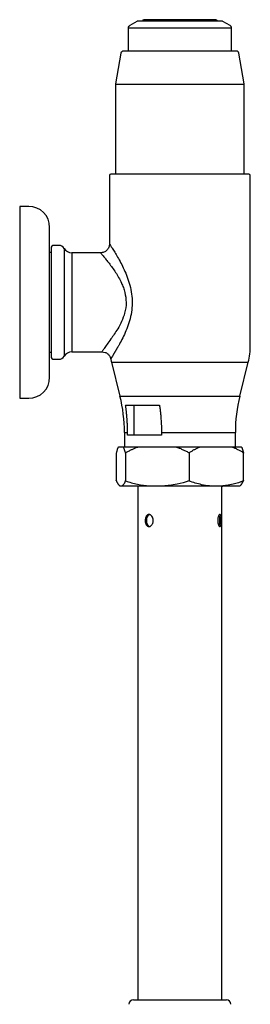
# Model space of a CAD drawing. Header units: millimetres. Extents: x 3674.951 to 3675.188, y 1914.146 to 1915.104.
# Tile 8 of 8: x 3674.951 to 3675.028, y 1914.776 to 1915.104. Entities that reach past the tile are written whole.
import ezdxf

# ---------------------------------------------------------------- set-up
doc = ezdxf.new("R2010")
doc.units = ezdxf.units.MM
doc.layers.add('SANINDUSA', color=3, linetype='Continuous')

msp = doc.modelspace()

# ---------------------------------------------------------------- linework, layer by layer
at = {"layer": 'SANINDUSA'}
for p, q in [((3674.98973, 1915.10356), (3674.98735, 1915.10219)), ((3675.02085, 1915.10219), (3675.01847, 1915.10356)), ((3674.98685, 1915.10132), (3674.98685, 1915.09363)), ((3675.02135, 1915.10132), (3674.98685, 1915.10132)), ((3675.02135, 1915.09363), (3675.02135, 1915.10132)), ((3674.98443, 1915.09301), (3674.98261, 1915.08272)), ((3675.02558, 1915.08272), (3675.02377, 1915.09301)), ((3674.9826, 1915.08254), (3674.9826, 1915.05258)), ((3675.0256, 1915.08254), (3674.9826, 1915.08254)), ((3675.0256, 1915.05258), (3675.0256, 1915.08254)), ((3674.9806, 1915.05213), (3674.9806, 1915.02938)), ((3675.0276, 1914.99546), (3675.0276, 1915.05213)), ((3674.95364, 1915.04188), (3674.95064, 1915.04188)), ((3674.95064, 1915.04188), (3674.95064, 1914.97788)), ((3674.96373, 1915.02888), (3674.9621, 1915.02888)), ((3674.96546, 1915.02788), (3674.96546, 1914.99188)), ((3674.9611, 1915.02651), (3674.96064, 1915.02651)), ((3674.9776, 1915.02638), (3674.96806, 1915.02638)), ((3674.96806, 1915.02638), (3674.96806, 1914.99338)), ((3674.96064, 1914.99326), (3674.9611, 1914.99326)), ((3674.96806, 1914.99338), (3674.9781, 1914.99338)), ((3674.9621, 1914.99088), (3674.96373, 1914.99088)), ((3674.98128, 1914.98989), (3674.9841, 1914.97859)), ((3674.98128, 1914.98989), (3675.02692, 1914.98989)), ((3675.0241, 1914.97859), (3675.02692, 1914.98989)), ((3674.9841, 1914.97859), (3675.0241, 1914.97859)), ((3674.95064, 1914.97788), (3674.95364, 1914.97788)), ((3674.9887, 1914.97563), (3674.9887, 1914.96563)), ((3674.98559, 1914.96649), (3674.98559, 1914.96163)), ((3674.98559, 1914.96649), (3674.98664, 1914.96649)), ((3674.98664, 1914.96563), (3674.98664, 1914.96649)), ((3674.99795, 1914.96649), (3674.99795, 1914.96563)), ((3674.99795, 1914.96649), (3675.02261, 1914.96649)), ((3675.02261, 1914.96163), (3675.02261, 1914.96649)), ((3674.98284, 1914.95959), (3674.98284, 1914.95044)), ((3674.98544, 1914.96163), (3674.98357, 1914.96163)), ((3674.99002, 1914.96163), (3674.98544, 1914.96163)), ((3674.98596, 1914.95959), (3674.98596, 1914.95044)), ((3675.00312, 1914.96163), (3674.99002, 1914.96163)), ((3675.01055, 1914.96163), (3675.00312, 1914.96163)), ((3675.00721, 1914.95959), (3675.00721, 1914.95044)), ((3675.02178, 1914.96163), (3675.01055, 1914.96163)), ((3675.02463, 1914.96163), (3675.02178, 1914.96163)), ((3675.0253, 1914.95044), (3675.0253, 1914.95959)), ((3674.98284, 1914.95044), (3674.98284, 1914.95044)), ((3674.98487, 1914.94863), (3674.98414, 1914.94863)), ((3674.9901, 1914.94863), (3674.9901, 1914.77731)), ((3674.99912, 1914.94863), (3674.99402, 1914.94863)), ((3675.01835, 1914.94863), (3675.01398, 1914.94863)), ((3675.0181, 1914.77731), (3675.0181, 1914.94863))]:
    msp.add_line(p, q, dxfattribs=at)
at = {"layer": 'SANINDUSA', "flags": 128}
msp.add_lwpolyline([(3674.99396, 1914.93908), (3674.99371, 1914.93902), (3674.99335, 1914.9387), (3674.99308, 1914.9382), (3674.99293, 1914.93758), (3674.99291, 1914.93691), (3674.99301, 1914.93627), (3674.99324, 1914.93573), (3674.99357, 1914.93533), (3674.99399, 1914.93514), (3674.99414, 1914.93513), (3674.99414, 1914.93513)], dxfattribs=at)
at = {"layer": 'SANINDUSA'}
for centre, radius, start, end in [((3674.98998, 1915.10313), 0.0005, 90, 120), ((3674.9921, 1915.10363), 0.0005, 90, 180), ((3675.0161, 1915.10363), 0.0005, 0, 90), ((3675.01822, 1915.10313), 0.0005, 60, 90), ((3674.98785, 1915.10132), 0.001, 120, 180), ((3675.02035, 1915.10132), 0.001, 0, 60), ((3674.98517, 1915.09288), 0.00075, 90, 170), ((3675.02303, 1915.09288), 0.00075, 10, 90), ((3674.9836, 1915.08254), 0.001, 170, 180), ((3675.0246, 1915.08254), 0.001, 0, 10), ((3674.9811, 1915.05213), 0.0005, 90, 180), ((3675.0271, 1915.05213), 0.0005, 0, 90), ((3674.95364, 1915.03488), 0.007, 0, 90), ((3674.9621, 1915.02788), 0.001, 90, 180), ((3674.96373, 1915.02688), 0.002, 30, 90), ((3674.96806, 1915.02938), 0.003, 210, 270), ((3675.0046, 1914.99546), 0.023, 346, 0), ((3674.9621, 1914.99188), 0.001, 180, 270), ((3674.96373, 1914.99288), 0.002, 270, 330), ((3674.96806, 1914.99038), 0.003, 90, 150), ((3675.0036, 1914.99546), 0.023, 191.2459, 194), ((3674.95364, 1914.98488), 0.007, 270, 0), ((3674.93559, 1914.96649), 0.05, 0, 14), ((3675.07261, 1914.96649), 0.05, 166, 180), ((3674.99913, 1914.94866), 0.000027, 192.3939, 253.5169), ((3675.01398, 1914.94868), 0.0000503, 273.5903, 323.2659), ((3674.9886, 1914.77581), 0.0015, 90, 180), ((3675.0196, 1914.77581), 0.0015, 0, 90)]:
    msp.add_arc(centre, radius, start, end, dxfattribs=at)
for points, knots in [([(3675.01815, 1915.10363), (3675.01817, 1915.10363), (3675.01825, 1915.10363), (3675.01781, 1915.10363), (3675.01688, 1915.10363), (3675.0155, 1915.10363), (3675.01374, 1915.10363), (3675.01156, 1915.10363), (3675.009, 1915.10363), (3675.00619, 1915.10363), (3675.00328, 1915.10363), (3675.00047, 1915.10363), (3674.9979, 1915.10363), (3674.99564, 1915.10363), (3674.99367, 1915.10363), (3674.99201, 1915.10363), (3674.99077, 1915.10363), (3674.99006, 1915.10363), (3674.99005, 1915.10363), (3674.99004, 1915.10363)], [0, 0, 0, 0, 0.018776, 0.083091, 0.144838, 0.203096, 0.261354, 0.323102, 0.387417, 0.453097, 0.518776, 0.583091, 0.644838, 0.703096, 0.761354, 0.823102, 0.887417, 0.953096, 1, 1, 1, 1]), ([(3675.01605, 1915.10413), (3675.01606, 1915.10413), (3675.01613, 1915.10413), (3675.01575, 1915.10413), (3675.01497, 1915.10413), (3675.01379, 1915.10413), (3675.01229, 1915.10413), (3675.01044, 1915.10413), (3675.00827, 1915.10413), (3675.00587, 1915.10413), (3675.0034, 1915.10413), (3675.00101, 1915.10413), (3674.99883, 1915.10413), (3674.99691, 1915.10413), (3674.99524, 1915.10413), (3674.99382, 1915.10413), (3674.99277, 1915.10413), (3674.99217, 1915.10413), (3674.99216, 1915.10413), (3674.99215, 1915.10413)], [0, 0, 0, 0, 0.018776, 0.083091, 0.144838, 0.203096, 0.261354, 0.323102, 0.387417, 0.453096, 0.518776, 0.58309, 0.644838, 0.703096, 0.761354, 0.823102, 0.887417, 0.953096, 1, 1, 1, 1]), ([(3675.02295, 1915.09363), (3675.02297, 1915.09363), (3675.02308, 1915.09363), (3675.02249, 1915.09363), (3675.02124, 1915.09363), (3675.01939, 1915.09363), (3675.01703, 1915.09363), (3675.01411, 1915.09363), (3675.01068, 1915.09363), (3675.0069, 1915.09363), (3675.003, 1915.09363), (3674.99923, 1915.09363), (3674.99579, 1915.09363), (3674.99276, 1915.09363), (3674.99012, 1915.09363), (3674.98788, 1915.09363), (3674.98622, 1915.09363), (3674.98527, 1915.09363), (3674.98526, 1915.09363), (3674.98525, 1915.09363)], [0, 0, 0, 0, 0.018776, 0.083091, 0.144838, 0.203096, 0.261354, 0.323102, 0.387417, 0.453096, 0.518776, 0.583091, 0.644838, 0.703096, 0.761354, 0.823102, 0.887417, 0.953096, 1, 1, 1, 1]), ([(3675.0271, 1915.05263), (3675.02702, 1915.05263), (3675.02687, 1915.05263), (3675.02559, 1915.05263), (3675.02347, 1915.05263), (3675.02048, 1915.05263), (3675.0174, 1915.05263), (3675.0147, 1915.05263), (3675.01193, 1915.05263), (3675.00839, 1915.05263), (3675.0041, 1915.05263), (3674.99981, 1915.05263), (3674.99552, 1915.05263), (3674.9914, 1915.05263), (3674.98772, 1915.05263), (3674.98522, 1915.05263), (3674.98364, 1915.05263), (3674.98239, 1915.05263), (3674.98133, 1915.05263), (3674.98117, 1915.05263), (3674.9811, 1915.05263)], [0, 0, 0, 0, 0.058248, 0.119986, 0.18429, 0.249959, 0.315628, 0.347817, 0.380014, 0.441752, 0.5, 0.558249, 0.619986, 0.68429, 0.749959, 0.815627, 0.847817, 0.880014, 0.941752, 1, 1, 1, 1]), ([(3674.96064, 1915.01891), (3674.96064, 1915.0203), (3674.96064, 1915.02317), (3674.96064, 1915.02634), (3674.96064, 1915.02865), (3674.96064, 1915.03078), (3674.96064, 1915.0329), (3674.96064, 1915.03454), (3674.96064, 1915.03477), (3674.96064, 1915.03488)], [0, 0, 0, 0, 0.15328, 0.31574, 0.400465, 0.485173, 0.657979, 0.830785, 1, 1, 1, 1]), ([(3674.9611, 1915.02788), (3674.9611, 1915.02788), (3674.9611, 1915.02445), (3674.9611, 1915.01331), (3674.9611, 1915.00645), (3674.9611, 1914.99531), (3674.9611, 1914.99188), (3674.9611, 1914.99188)], [0, 0, 0, 0, 0.333333, 0.333333, 0.666667, 0.666667, 1, 1, 1, 1]), ([(3674.9806, 1915.02938), (3674.98056, 1915.02899), (3674.98046, 1915.0282), (3674.97977, 1915.02721), (3674.97878, 1915.02652), (3674.97799, 1915.02643), (3674.9776, 1915.02638)], [0, 0, 0, 0, 0.250035, 0.499999, 0.749961, 1, 1, 1, 1]), ([(3674.9806, 1915.02938), (3674.9806, 1915.02938), (3674.98055, 1915.02946), (3674.98073, 1915.02918), (3674.98116, 1915.0285), (3674.98189, 1915.02735), (3674.9828, 1915.02585), (3674.98385, 1915.02404), (3674.98496, 1915.02195), (3674.98604, 1915.01959), (3674.98703, 1915.01699), (3674.9878, 1915.01416), (3674.98822, 1915.01115), (3674.98818, 1915.00809), (3674.9877, 1915.00511), (3674.98688, 1915.00232), (3674.98587, 1914.99977), (3674.98477, 1914.99745), (3674.98404, 1914.99612), (3674.98368, 1914.99546)], [0, 0, 0, 0, 0.0002306, 0.0575645, 0.11705, 0.1766354, 0.2370011, 0.2981175, 0.3602297, 0.4232173, 0.4870101, 0.5519155, 0.6172861, 0.6823518, 0.7477464, 0.8122125, 0.8757908, 0.9383687, 1, 1, 1, 1]), ([(3674.9776, 1915.02638), (3674.97766, 1915.02631), (3674.97775, 1915.02622), (3674.97825, 1915.02565), (3674.97878, 1915.02502), (3674.97951, 1915.02411), (3674.98046, 1915.02292), (3674.98153, 1915.0215), (3674.98262, 1915.01992), (3674.98368, 1915.01819), (3674.98456, 1915.01649), (3674.98525, 1915.01482), (3674.98594, 1915.01271), (3674.98607, 1915.01101), (3674.98615, 1915.00988)], [0, 0, 0, 0, 0.121147, 0.181759, 0.24552, 0.327923, 0.412588, 0.498284, 0.586691, 0.669435, 0.752288, 0.815057, 0.877305, 1, 1, 1, 1]), ([(3674.96064, 1914.98488), (3674.96064, 1914.98496), (3674.96064, 1914.98511), (3674.96064, 1914.98645), (3674.96064, 1914.98852), (3674.96064, 1914.99095), (3674.96064, 1914.99331), (3674.96064, 1914.99597), (3674.96064, 1914.99971), (3674.96064, 1915.00461), (3674.96064, 1915.00962), (3674.96064, 1915.01447), (3674.96064, 1915.01746), (3674.96064, 1915.01891)], [0, 0, 0, 0, 0.099579, 0.19353, 0.287481, 0.38706, 0.438991, 0.490912, 0.596832, 0.702751, 0.80647, 0.906049, 1, 1, 1, 1]), ([(3674.98615, 1915.00988), (3674.98615, 1915.00867), (3674.98598, 1915.00747), (3674.98514, 1915.00438), (3674.98427, 1915.00261), (3674.9826, 1914.9998), (3674.98181, 1914.99867), (3674.98108, 1914.99767)], [80.917719, 80.917719, 80.917719, 80.917719, 85.201208, 85.201208, 92.342439, 92.342439, 98.0207, 98.0207, 98.0207, 98.0207]), ([(3674.98108, 1914.99767), (3674.98062, 1914.99705), (3674.97973, 1914.99582), (3674.97881, 1914.99446), (3674.97821, 1914.99355), (3674.97814, 1914.99344), (3674.9781, 1914.99338)], [0, 0, 0, 0, 0.255948, 0.505489, 0.754632, 1, 1, 1, 1]), ([(3674.98368, 1914.99546), (3674.98363, 1914.99537), (3674.98351, 1914.99519), (3674.98335, 1914.99493), (3674.9832, 1914.99468), (3674.98305, 1914.99444), (3674.98291, 1914.9942), (3674.98277, 1914.99397), (3674.98264, 1914.99376), (3674.98252, 1914.99355), (3674.9824, 1914.99335), (3674.98229, 1914.99315), (3674.98218, 1914.99297), (3674.98208, 1914.99279), (3674.98198, 1914.99262), (3674.98189, 1914.99246), (3674.9818, 1914.99231), (3674.98163, 1914.99202), (3674.98141, 1914.99163), (3674.98124, 1914.99132), (3674.98115, 1914.99116), (3674.9811, 1914.99107), (3674.98107, 1914.99101), (3674.98105, 1914.99097), (3674.98104, 1914.99097), (3674.98104, 1914.99097)], [0, 0, 0, 0, 0.033277, 0.066254, 0.098938, 0.131336, 0.163456, 0.195305, 0.226892, 0.258227, 0.289318, 0.320174, 0.350807, 0.381226, 0.411443, 0.441469, 0.471315, 0.500994, 0.626729, 0.750491, 0.800648, 0.850596, 0.900415, 0.950189, 1, 1, 1, 1]), ([(3674.9781, 1914.99338), (3674.97844, 1914.99335), (3674.97913, 1914.99328), (3674.98004, 1914.99274), (3674.98074, 1914.99196), (3674.98094, 1914.9913), (3674.98104, 1914.99097)], [0, 0, 0, 0, 0.250026, 0.499999, 0.749974, 1, 1, 1, 1]), ([(3674.98664, 1914.96649), (3674.98664, 1914.9667), (3674.98664, 1914.96713), (3674.98663, 1914.96777), (3674.98661, 1914.96841), (3674.98659, 1914.96905), (3674.98656, 1914.96969), (3674.98652, 1914.97034), (3674.98647, 1914.97115), (3674.98639, 1914.97213), (3674.98628, 1914.97328), (3674.98614, 1914.97445), (3674.98603, 1914.97523), (3674.98598, 1914.97563)], [0, 0, 0, 0, 0.069093, 0.138459, 0.208102, 0.278024, 0.348228, 0.418716, 0.489491, 0.612933, 0.739156, 0.868173, 1, 1, 1, 1]), ([(3674.99729, 1914.97563), (3674.99733, 1914.9754), (3674.99739, 1914.97495), (3674.99748, 1914.97427), (3674.99755, 1914.9736), (3674.99763, 1914.97294), (3674.99769, 1914.97228), (3674.99774, 1914.97163), (3674.99781, 1914.97083), (3674.99787, 1914.96986), (3674.99791, 1914.96873), (3674.99795, 1914.96761), (3674.99795, 1914.96686), (3674.99795, 1914.96649)], [0, 0, 0, 0, 0.075675, 0.15043, 0.224269, 0.297195, 0.36921, 0.440316, 0.510518, 0.634182, 0.756974, 0.878909, 1, 1, 1, 1]), ([(3674.99795, 1914.96563), (3674.99665, 1914.96563), (3674.9954, 1914.96563), (3674.99307, 1914.96563), (3674.99198, 1914.96563), (3674.99003, 1914.96563), (3674.98917, 1914.96563), (3674.9877, 1914.96563), (3674.98709, 1914.96563), (3674.98664, 1914.96563)], [0, 0, 0, 0, 0.25, 0.25, 0.5, 0.5, 0.75, 0.75, 1, 1, 1, 1]), ([(3674.98344, 1914.96148), (3674.9834, 1914.96137), (3674.98335, 1914.96125), (3674.98325, 1914.96095), (3674.98319, 1914.96077), (3674.98309, 1914.96046), (3674.98305, 1914.96033), (3674.98299, 1914.96012), (3674.98297, 1914.96005), (3674.98291, 1914.95984), (3674.98288, 1914.95972), (3674.98284, 1914.95959)], [1.017432, 1.017432, 1.017432, 1.017432, 2.0939, 2.0939, 3.574196, 3.574196, 4.499381, 4.499381, 5.061804, 5.061804, 5.912435, 5.912435, 5.912435, 5.912435]), ([(3674.98349, 1914.96159), (3674.98348, 1914.96158), (3674.98347, 1914.96157), (3674.98345, 1914.96153), (3674.98344, 1914.9615), (3674.98344, 1914.96148)], [0, 0, 0, 0, 0.263112, 0.596509, 1, 1, 1, 1]), ([(3674.98349, 1914.96159), (3674.98349, 1914.9616), (3674.9835, 1914.9616), (3674.98352, 1914.96161), (3674.98354, 1914.96163), (3674.98356, 1914.96163), (3674.98357, 1914.96163)], [0, 0, 0, 0, 0.066737, 0.161218, 0.348719, 1, 1, 1, 1]), ([(3674.98532, 1914.96159), (3674.98533, 1914.9616), (3674.98533, 1914.9616), (3674.98535, 1914.96161), (3674.98539, 1914.96163), (3674.98542, 1914.96163), (3674.98544, 1914.96163)], [0, 0, 0, 0, 0.066787, 0.161223, 0.348724, 1, 1, 1, 1]), ([(3674.98593, 1914.9597), (3674.98591, 1914.95979), (3674.98586, 1914.95998), (3674.98578, 1914.96025), (3674.9857, 1914.96051), (3674.98562, 1914.96075), (3674.98555, 1914.96098), (3674.98547, 1914.9612), (3674.9854, 1914.96141), (3674.98535, 1914.96153), (3674.98532, 1914.96159)], [0, 0, 0, 0, 0.131212, 0.26042, 0.387728, 0.513249, 0.637104, 0.759422, 0.880339, 1, 1, 1, 1]), ([(3674.99014, 1914.96159), (3674.98998, 1914.96154), (3674.98968, 1914.96143), (3674.98922, 1914.96125), (3674.98875, 1914.96106), (3674.98829, 1914.96086), (3674.98782, 1914.96065), (3674.98735, 1914.96043), (3674.98688, 1914.96019), (3674.98641, 1914.95995), (3674.98609, 1914.95978), (3674.98593, 1914.9597)], [0, 0, 0, 0, 0.106306, 0.213592, 0.321959, 0.431506, 0.542325, 0.654504, 0.768125, 0.883266, 1, 1, 1, 1]), ([(3674.99014, 1914.96159), (3674.99014, 1914.9616), (3674.99013, 1914.96161), (3674.99011, 1914.96162), (3674.9901, 1914.96162), (3674.99007, 1914.96163), (3674.99004, 1914.96163), (3674.99002, 1914.96163)], [0, 0, 0, 0, 0.25, 0.25, 0.5, 0.5, 1, 1, 1, 1]), ([(3675.00293, 1914.96159), (3675.00293, 1914.9616), (3675.00295, 1914.96161), (3675.00298, 1914.96162), (3675.003, 1914.96162), (3675.00305, 1914.96163), (3675.00309, 1914.96163), (3675.00312, 1914.96163)], [0, 0, 0, 0, 0.25, 0.25, 0.5, 0.5, 1, 1, 1, 1]), ([(3675.00714, 1914.9597), (3675.00696, 1914.95979), (3675.0066, 1914.95998), (3675.00607, 1914.96025), (3675.00554, 1914.96051), (3675.00501, 1914.96075), (3675.00449, 1914.96098), (3675.00397, 1914.9612), (3675.00345, 1914.96141), (3675.0031, 1914.96153), (3675.00293, 1914.96159)], [0, 0, 0, 0, 0.131214, 0.260423, 0.387732, 0.513254, 0.637109, 0.759426, 0.880341, 1, 1, 1, 1]), ([(3675.01075, 1914.96159), (3675.01061, 1914.96154), (3675.01035, 1914.96143), (3675.00996, 1914.96125), (3675.00956, 1914.96106), (3675.00916, 1914.96086), (3675.00876, 1914.96065), (3675.00836, 1914.96043), (3675.00795, 1914.96019), (3675.00755, 1914.95995), (3675.00727, 1914.95978), (3675.00714, 1914.9597)], [0, 0, 0, 0, 0.106304, 0.213588, 0.321955, 0.431502, 0.542321, 0.6545, 0.768122, 0.883264, 1, 1, 1, 1]), ([(3675.01075, 1914.96159), (3675.01074, 1914.9616), (3675.01072, 1914.96161), (3675.01069, 1914.96162), (3675.01067, 1914.96162), (3675.01062, 1914.96163), (3675.01058, 1914.96163), (3675.01055, 1914.96163)], [0, 0, 0, 0, 0.25, 0.25, 0.5, 0.5, 1, 1, 1, 1]), ([(3675.02171, 1914.96159), (3675.0217, 1914.9616), (3675.0217, 1914.96161), (3675.02171, 1914.96162), (3675.02172, 1914.96162), (3675.02174, 1914.96163), (3675.02176, 1914.96163), (3675.02178, 1914.96163)], [0, 0, 0, 0, 0.25, 0.25, 0.5, 0.5, 1, 1, 1, 1]), ([(3675.0253, 1914.9597), (3675.02515, 1914.95979), (3675.02485, 1914.95998), (3675.02439, 1914.96025), (3675.02394, 1914.96051), (3675.02349, 1914.96075), (3675.02304, 1914.96098), (3675.02259, 1914.9612), (3675.02215, 1914.96141), (3675.02185, 1914.96153), (3675.02171, 1914.96159)], [0, 0, 0, 0, 0.131214, 0.260423, 0.387732, 0.513254, 0.637109, 0.759426, 0.880341, 1, 1, 1, 1]), ([(3675.02471, 1914.96159), (3675.0247, 1914.9616), (3675.02469, 1914.96161), (3675.02467, 1914.96162), (3675.02466, 1914.96162), (3675.02465, 1914.96163), (3675.02464, 1914.96163), (3675.02463, 1914.96163)], [0, 0, 0, 0, 0.25, 0.25, 0.5, 0.5, 1, 1, 1, 1]), ([(3675.02471, 1914.96159), (3675.02473, 1914.96154), (3675.02477, 1914.96143), (3675.02484, 1914.96125), (3675.02491, 1914.96106), (3675.02497, 1914.96086), (3675.02504, 1914.96065), (3675.0251, 1914.96043), (3675.02517, 1914.96019), (3675.02524, 1914.95995), (3675.02528, 1914.95978), (3675.0253, 1914.9597)], [0, 0, 0, 0, 0.106304, 0.213588, 0.321955, 0.431502, 0.542321, 0.6545, 0.768122, 0.883264, 1, 1, 1, 1]), ([(3675.02471, 1914.96159), (3675.02472, 1914.96158), (3675.02473, 1914.96157), (3675.02475, 1914.96153), (3675.02476, 1914.9615), (3675.02476, 1914.96148)], [0, 0, 0, 0, 0.263112, 0.596509, 1, 1, 1, 1]), ([(3674.98284, 1914.95044), (3674.98288, 1914.95037), (3674.98294, 1914.95023), (3674.98304, 1914.95003), (3674.98313, 1914.94985), (3674.98323, 1914.94968), (3674.98332, 1914.94953), (3674.98343, 1914.94936), (3674.98356, 1914.94918), (3674.9837, 1914.94901), (3674.98385, 1914.94888), (3674.98394, 1914.94881), (3674.98399, 1914.94878)], [0, 0, 0, 0, 0.086962, 0.172442, 0.256456, 0.33902, 0.420153, 0.499875, 0.628078, 0.7541, 0.87804, 1, 1, 1, 1]), ([(3674.9848, 1914.94865), (3674.98499, 1914.94877), (3674.98519, 1914.94898), (3674.98558, 1914.94954), (3674.98577, 1914.9499), (3674.98596, 1914.95031)], [0, 0, 0, 0, 0.5, 0.5, 1, 1, 1, 1]), ([(3674.98596, 1914.95031), (3674.98595, 1914.95032), (3674.98594, 1914.95036), (3674.98595, 1914.95041), (3674.98596, 1914.95044), (3674.98596, 1914.95044), (3674.98596, 1914.95044), (3674.98596, 1914.95044)], [0.000108, 0.000108, 0.000108, 0.000108, 0.5, 1, 1, 1, 1.000274, 1.000274, 1.000274, 1.000274]), ([(3674.98596, 1914.95031), (3674.98727, 1914.9499), (3674.98859, 1914.94954), (3674.99127, 1914.94898), (3674.99262, 1914.94877), (3674.99398, 1914.94865)], [0, 0, 0, 0, 0.5, 0.5, 1, 1, 1, 1]), ([(3675.00713, 1914.95031), (3675.00584, 1914.94991), (3675.00454, 1914.94955), (3675.00235, 1914.94909), (3675.00147, 1914.94893), (3675.00009, 1914.94875), (3674.99959, 1914.94869), (3674.9991, 1914.94865)], [14.632744, 14.632744, 14.632744, 14.632744, 18.964465, 18.964465, 21.850352, 21.850352, 23.45072, 23.45072, 23.45072, 23.45072]), ([(3675.01402, 1914.94865), (3675.01312, 1914.94874), (3675.01223, 1914.94889), (3675.00992, 1914.94938), (3675.00852, 1914.9498), (3675.00713, 1914.95031)], [5.349792, 5.349792, 5.349792, 5.349792, 8.738865, 8.738865, 14.167713, 14.167713, 14.167713, 14.167713]), ([(3675.02528, 1914.95031), (3675.02417, 1914.9499), (3675.02305, 1914.94955), (3675.02117, 1914.94909), (3675.02042, 1914.94893), (3675.01924, 1914.94875), (3675.01882, 1914.94869), (3675.0184, 1914.94865)], [14.575327, 14.575327, 14.575327, 14.575327, 18.926318, 18.926318, 21.800622, 21.800622, 23.393255, 23.393255, 23.393255, 23.393255]), ([(3675.02413, 1914.94865), (3675.02428, 1914.94874), (3675.02443, 1914.94889), (3675.02482, 1914.94938), (3675.02505, 1914.9498), (3675.02528, 1914.95031)], [5.408154, 5.408154, 5.408154, 5.408154, 8.8122, 8.8122, 14.226121, 14.226121, 14.226121, 14.226121]), ([(3674.99402, 1914.94863), (3674.9939, 1914.94863), (3674.99366, 1914.94863), (3674.9933, 1914.94863), (3674.99295, 1914.94863), (3674.9926, 1914.94863), (3674.99226, 1914.94863), (3674.99192, 1914.94863), (3674.99159, 1914.94863), (3674.99126, 1914.94863), (3674.99055, 1914.94863), (3674.98952, 1914.94863), (3674.98826, 1914.94863), (3674.98715, 1914.94863), (3674.9864, 1914.94863), (3674.9859, 1914.94863), (3674.9856, 1914.94863), (3674.98533, 1914.94863), (3674.98508, 1914.94863), (3674.98494, 1914.94863), (3674.98487, 1914.94863)], [0, 0, 0, 0, 0.0275844, 0.0551247, 0.0826332, 0.1101223, 0.1376044, 0.1650919, 0.1925973, 0.2201328, 0.2477108, 0.3738407, 0.5000051, 0.6261351, 0.7522994, 0.8018957, 0.8513916, 0.9008594, 0.9503715, 1, 1, 1, 1]), ([(3675.01398, 1914.94863), (3675.01386, 1914.94863), (3675.01361, 1914.94863), (3675.01324, 1914.94863), (3675.01286, 1914.94863), (3675.01248, 1914.94863), (3675.01209, 1914.94863), (3675.0117, 1914.94863), (3675.01131, 1914.94863), (3675.01091, 1914.94863), (3675.01004, 1914.94863), (3675.00866, 1914.94863), (3675.00675, 1914.94863), (3675.00481, 1914.94863), (3675.00326, 1914.94863), (3675.00211, 1914.94863), (3675.00136, 1914.94863), (3675.00061, 1914.94863), (3674.99986, 1914.94863), (3674.99937, 1914.94863), (3674.99912, 1914.94863)], [0, 0, 0, 0, 0.027584, 0.055125, 0.082633, 0.110122, 0.137604, 0.165092, 0.192597, 0.220133, 0.247711, 0.373841, 0.500005, 0.626135, 0.752299, 0.801896, 0.851392, 0.900859, 0.950372, 1, 1, 1, 1]), ([(3675.02406, 1914.94863), (3675.02406, 1914.94863), (3675.02405, 1914.94863), (3675.02404, 1914.94863), (3675.02401, 1914.94863), (3675.02398, 1914.94863), (3675.02394, 1914.94863), (3675.02389, 1914.94863), (3675.02382, 1914.94863), (3675.02376, 1914.94863), (3675.02358, 1914.94863), (3675.02324, 1914.94863), (3675.02258, 1914.94863), (3675.02176, 1914.94863), (3675.02097, 1914.94863), (3675.02031, 1914.94863), (3675.01985, 1914.94863), (3675.01938, 1914.94863), (3675.01888, 1914.94863), (3675.01852, 1914.94863), (3675.01835, 1914.94863)], [0, 0, 0, 0, 0.027584, 0.055125, 0.082633, 0.110122, 0.137604, 0.165092, 0.192597, 0.220133, 0.247711, 0.373841, 0.500005, 0.626135, 0.752299, 0.801896, 0.851392, 0.900859, 0.950372, 1, 1, 1, 1]), ([(3674.99523, 1914.93713), (3674.99523, 1914.937), (3674.99522, 1914.93687), (3674.99518, 1914.93661), (3674.99515, 1914.93649), (3674.99507, 1914.93624), (3674.99503, 1914.93613), (3674.99492, 1914.93591), (3674.99485, 1914.93581), (3674.99464, 1914.93553), (3674.99448, 1914.93538), (3674.99414, 1914.93518), (3674.99395, 1914.93513), (3674.99368, 1914.93513), (3674.9936, 1914.93514), (3674.99343, 1914.9352), (3674.99335, 1914.93523), (3674.9932, 1914.93533), (3674.99312, 1914.9354), (3674.99299, 1914.93554), (3674.99293, 1914.93563), (3674.99276, 1914.9359), (3674.99267, 1914.93612), (3674.99256, 1914.93661), (3674.99253, 1914.93687), (3674.99253, 1914.93726), (3674.99254, 1914.93739), (3674.99257, 1914.93765), (3674.99259, 1914.93777), (3674.99265, 1914.93802), (3674.99268, 1914.93813), (3674.99277, 1914.93835), (3674.99282, 1914.93845), (3674.99293, 1914.93864), (3674.99299, 1914.93872), (3674.99312, 1914.93887), (3674.99319, 1914.93893), (3674.99335, 1914.93903), (3674.99343, 1914.93907), (3674.9936, 1914.93912), (3674.99368, 1914.93913), (3674.99386, 1914.93913), (3674.99395, 1914.93912), (3674.99413, 1914.93907), (3674.99422, 1914.93903), (3674.99439, 1914.93893), (3674.99448, 1914.93887), (3674.99464, 1914.93872), (3674.99471, 1914.93864), (3674.99492, 1914.93836), (3674.99503, 1914.93814), (3674.99519, 1914.93766), (3674.99523, 1914.9374), (3674.99523, 1914.93713)], [0, 0, 0, 0, 0.03125, 0.03125, 0.0625, 0.0625, 0.09375, 0.09375, 0.125, 0.125, 0.1875, 0.1875, 0.25, 0.25, 0.28125, 0.28125, 0.3125, 0.3125, 0.34375, 0.34375, 0.375, 0.375, 0.4375, 0.4375, 0.5, 0.5, 0.53125, 0.53125, 0.5625, 0.5625, 0.59375, 0.59375, 0.625, 0.625, 0.65625, 0.65625, 0.6875, 0.6875, 0.71875, 0.71875, 0.75, 0.75, 0.78125, 0.78125, 0.8125, 0.8125, 0.84375, 0.84375, 0.875, 0.875, 0.9375, 0.9375, 1, 1, 1, 1]), ([(3675.01745, 1914.93513), (3675.01741, 1914.93513), (3675.01737, 1914.93514), (3675.01729, 1914.93519), (3675.01724, 1914.93523), (3675.01716, 1914.93533), (3675.01711, 1914.9354), (3675.01703, 1914.93554), (3675.01699, 1914.93562), (3675.01688, 1914.9359), (3675.01682, 1914.93612), (3675.01673, 1914.9366), (3675.01671, 1914.93687), (3675.01671, 1914.93726), (3675.01672, 1914.93739), (3675.01674, 1914.93765), (3675.01676, 1914.93777), (3675.0168, 1914.93802), (3675.01682, 1914.93813), (3675.01688, 1914.93835), (3675.01692, 1914.93845), (3675.01699, 1914.93864), (3675.01703, 1914.93872), (3675.01711, 1914.93886), (3675.01716, 1914.93893), (3675.01724, 1914.93903), (3675.01728, 1914.93907), (3675.01737, 1914.93912), (3675.01741, 1914.93913), (3675.01749, 1914.93913), (3675.01753, 1914.93912), (3675.0176, 1914.93907), (3675.01763, 1914.93903), (3675.01769, 1914.93893), (3675.01772, 1914.93887), (3675.01777, 1914.93872), (3675.01779, 1914.93864), (3675.01784, 1914.93836), (3675.01787, 1914.93814), (3675.01791, 1914.93766), (3675.01792, 1914.9374), (3675.01792, 1914.937), (3675.01791, 1914.93687), (3675.0179, 1914.93661), (3675.0179, 1914.93649), (3675.01788, 1914.93624), (3675.01787, 1914.93613), (3675.01784, 1914.93591), (3675.01783, 1914.93581), (3675.01777, 1914.93553), (3675.01772, 1914.93538), (3675.0176, 1914.93518), (3675.01753, 1914.93513), (3675.01745, 1914.93513)], [0, 0, 0, 0, 0.03125, 0.03125, 0.0625, 0.0625, 0.09375, 0.09375, 0.125, 0.125, 0.1875, 0.1875, 0.25, 0.25, 0.28125, 0.28125, 0.3125, 0.3125, 0.34375, 0.34375, 0.375, 0.375, 0.40625, 0.40625, 0.4375, 0.4375, 0.46875, 0.46875, 0.5, 0.5, 0.53125, 0.53125, 0.5625, 0.5625, 0.59375, 0.59375, 0.625, 0.625, 0.6875, 0.6875, 0.75, 0.75, 0.78125, 0.78125, 0.8125, 0.8125, 0.84375, 0.84375, 0.875, 0.875, 0.9375, 0.9375, 1, 1, 1, 1]), ([(3675.01743, 1914.93713), (3675.01743, 1914.93736), (3675.01742, 1914.9378), (3675.01736, 1914.93839), (3675.01729, 1914.9388), (3675.01721, 1914.93891), (3675.01718, 1914.93895)], [0, 0, 0, 0, 0.286056, 0.572038, 0.859996, 1, 1, 1, 1]), ([(3675.01719, 1914.93532), (3675.01722, 1914.93539), (3675.01731, 1914.93556), (3675.01739, 1914.93605), (3675.01743, 1914.9366), (3675.01743, 1914.93698), (3675.01743, 1914.93713)], [0, 0, 0, 0, 0.221871, 0.512704, 0.804915, 1, 1, 1, 1]), ([(3674.9886, 1914.77731), (3674.98978, 1914.77731), (3674.9905, 1914.77731), (3674.99225, 1914.77731), (3674.9945, 1914.77731), (3674.99721, 1914.77731), (3675.0002, 1914.77731), (3675.00329, 1914.77731), (3675.0063, 1914.77731), (3675.00912, 1914.77731), (3675.01177, 1914.77731), (3675.01424, 1914.77731), (3675.01641, 1914.77731), (3675.01811, 1914.77731), (3675.01918, 1914.77731), (3675.01958, 1914.77731), (3675.01956, 1914.77731), (3675.0196, 1914.77731)], [0, 0, 0, 0, 0.0650521, 0.1340009, 0.2058166, 0.2791559, 0.3524952, 0.4243107, 0.4932591, 0.5583117, 0.6233637, 0.6923128, 0.764128, 0.8374673, 0.9108067, 0.9826221, 1, 1, 1, 1])]:
    msp.add_open_spline(points, degree=3, knots=knots, dxfattribs=at)
for points in [[(3674.98598, 1914.97563), (3674.98794, 1914.97563), (3674.99207, 1914.97563), (3674.99729, 1914.97563)], [(3674.98596, 1914.95959), (3674.98595, 1914.95961), (3674.98594, 1914.95965), (3674.98593, 1914.95969), (3674.98593, 1914.9597)], [(3675.00721, 1914.95959), (3675.00721, 1914.95961), (3675.00718, 1914.95965), (3675.00715, 1914.95969), (3675.00714, 1914.9597)], [(3675.0253, 1914.9597), (3675.02531, 1914.95969), (3675.02532, 1914.95965), (3675.02531, 1914.95961), (3675.0253, 1914.95959)], [(3674.98292, 1914.95031), (3674.9829, 1914.95032), (3674.98286, 1914.95036), (3674.98284, 1914.95041), (3674.98284, 1914.95044)], [(3674.98399, 1914.94878), (3674.98399, 1914.94875), (3674.984, 1914.9487), (3674.98404, 1914.94866), (3674.98407, 1914.94865)], [(3675.00713, 1914.95031), (3675.00715, 1914.95032), (3675.00719, 1914.95036), (3675.00721, 1914.95041), (3675.00721, 1914.95044)], [(3675.0253, 1914.95044), (3675.0253, 1914.95041), (3675.02531, 1914.95036), (3675.02529, 1914.95032), (3675.02528, 1914.95031)], [(3675.01835, 1914.94863), (3675.01837, 1914.94863), (3675.01839, 1914.94864), (3675.0184, 1914.94865)]]:
    msp.add_open_spline(points, degree=3, dxfattribs=at)

doc.saveas('drawing.dxf')
